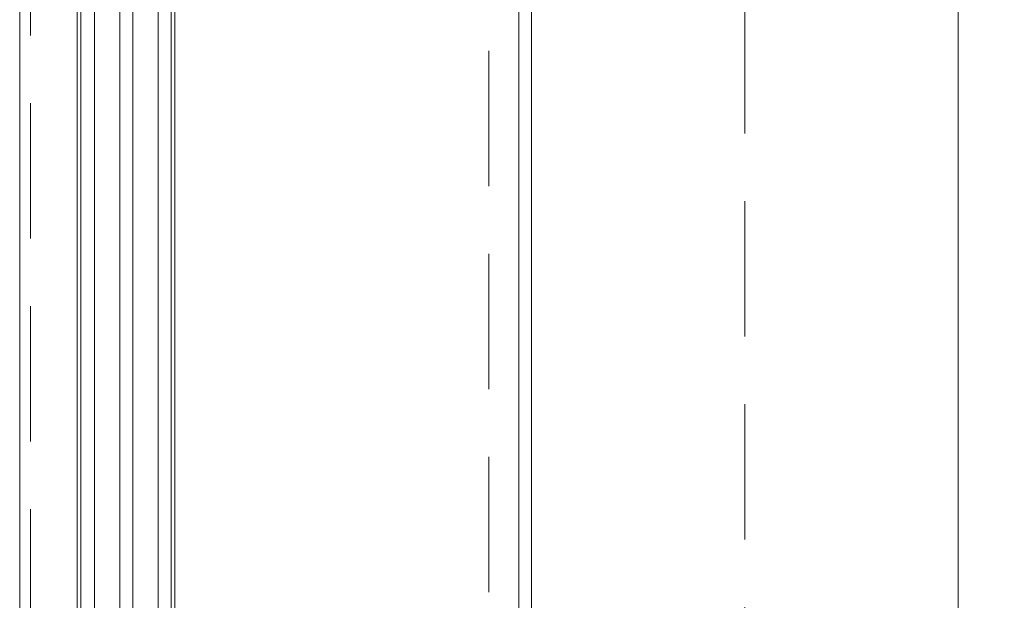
# Model space of a CAD drawing. Header units: millimetres. Extents: x 213386 to 506888, y 183055 to 450952.
# Tile 60 of 256: x 373037 to 373498, y 292224 to 292496. Entities that reach past the tile are written whole.
import ezdxf

# ---------------------------------------------------------------- set-up
doc = ezdxf.new("R2010")
doc.units = ezdxf.units.MM
doc.linetypes.add('CK_Čerchovaná 50', pattern=[6, 3, -1.5, 0, -1.5])
doc.linetypes.add('ČÁRKOVANÁ', pattern=[19.05, 12.7, -6.35])
for name, color, linetype, lineweight in [('FASÁDA DETAILNÍ', 255, 'Continuous', 0), ('KOTY', 255, 'Continuous', 0), ('NOVA', 255, 'Continuous', 0), ('TENKA', 255, 'Continuous', 0)]:
    doc.layers.add(name, color=color, linetype=linetype, lineweight=lineweight)
doc.layers.get('KOTY').off()

# ---------------------------------------------------------------- blocks, each defined once
blk = doc.blocks.new('NOVÁ PODLAHA')
at = {"layer": 'NOVA'}
blk.add_lwpolyline([(25700, 16457.5), (25700, 0), (0, 0), (0, 15942.5)], dxfattribs=at)

msp = doc.modelspace()

# ---------------------------------------------------------------- linework, layer by layer
at = {"layer": 'FASÁDA DETAILNÍ'}
for p, q in [((373063.64, 288952.65), (373063.64, 307967.15)), ((373063.64, 284292.15), (373063.64, 307967.15)), ((373071.64, 307967.15), (373071.64, 288952.65)), ((373071.64, 307967.15), (373071.64, 287719.03)), ((373083.64, 288952.65), (373083.64, 307967.15)), ((373083.64, 287719.03), (373083.64, 307967.15)), ((373089.64, 307967.15), (373089.64, 288952.65)), ((373089.64, 307967.15), (373089.64, 287719.03)), ((373101.64, 288952.65), (373101.64, 307967.15)), ((373101.64, 287719.03), (373101.64, 307967.15)), ((373107.64, 307967.15), (373107.64, 288952.65)), ((373063.64, 291577.65), (373063.64, 293717.15)), ((373270.64, 293700.65), (373270.64, 291588.65))]:
    msp.add_line(p, q, dxfattribs=at)
for points in [[(399616.64, 284292.15), (373036.64, 284292.15), (373036.64, 307972.15), (399616.64, 307972.15)], [(399376.64, 284532.15), (373276.64, 284532.15), (373276.64, 307732.15), (399376.64, 307732.15)], [(399176.64, 284732.15), (373476.64, 284732.15), (373476.64, 307532.15), (399176.64, 307532.15)], [(373065.38, 292131.34), (373065.38, 292519.03), (373109.38, 292519.03), (373109.38, 292131.34), (373109.38, 292050.37), (373065.38, 292050.37)]]:
    msp.add_lwpolyline(points, close=True, dxfattribs=at)
at = {"layer": 'FASÁDA DETAILNÍ', "linetype": 'ČÁRKOVANÁ', "ltscale": 5}
msp.add_lwpolyline([(399611.64, 284297.15), (373041.64, 284297.15), (373041.64, 307967.15), (399611.64, 307967.15)], close=True, dxfattribs=at)
at = {"layer": 'FASÁDA DETAILNÍ', "color": 7, "linetype": 'ČÁRKOVANÁ', "ltscale": 5}
for points in [[(399396.64, 284512.15), (373256.64, 284512.15), (373256.64, 307752.15), (399396.64, 307752.15)], [(399276.64, 284632.15), (373376.64, 284632.15), (373376.64, 307632.15), (399276.64, 307632.15)]]:
    msp.add_lwpolyline(points, close=True, dxfattribs=at)
at = {"layer": 'TENKA', "linetype": 'CK_Čerchovaná 50', "ltscale": 50}
msp.add_line((373476.64, 284532.15), (373476.64, 307732.15), dxfattribs=at)
at = {"layer": 'TENKA', "ltscale": 20}
msp.add_lwpolyline([(373476.64, 291589.65), (373476.64, 295894.65)], dxfattribs=at)

# ---------------------------------------------------------------- block references
at = {"layer": 'KOTY'}
msp.add_blockref('NOVÁ PODLAHA', (373476.64, 284732.15), dxfattribs=at)

doc.saveas('drawing.dxf')
